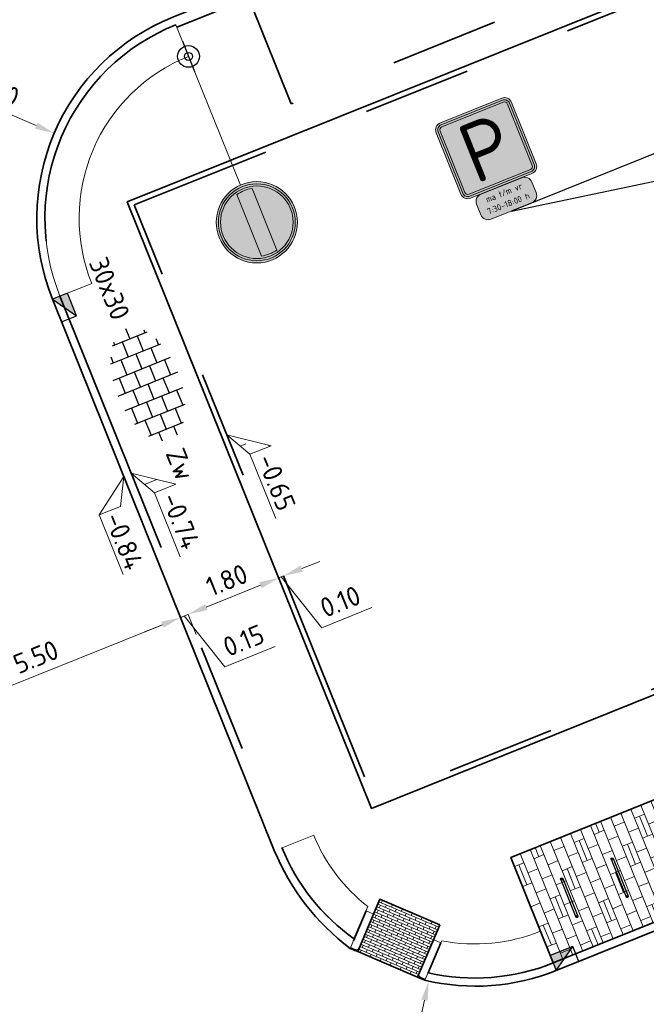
# Model space of a CAD drawing. Header units: metres. Extents: x 126075 to 126745, y 502461 to 502767.
# Tile 68 of 94: x 126546 to 126558, y 502679 to 502697. Entities that reach past the tile are written whole.
import ezdxf
from ezdxf import colors
from ezdxf.entities.mleader import LeaderData, LeaderLine
from ezdxf.enums import TextEntityAlignment as Align
from ezdxf.math import Vec2, Vec3

# ---------------------------------------------------------------- set-up
doc = ezdxf.new("R2010")
doc.units = ezdxf.units.M
doc.header["$PDSIZE"] = 1
for name, pattern in [('VH-GELEIDEBAND-SO', [6, 2, -2, 0, -2]), ('VH-OPSLUITBAND-SO', [10, 4, -2, 2, -2]), ('VH-TROTTOIRBAND-SO', [15, 5, -2, 2, -2, 2, -2]), ('ZZ-HIDDEN-SO', [4, 2, -2])]:
    doc.linetypes.add(name, pattern=pattern)
doc.layers.get('0').update_dxf_attribs({"linetype": 'CONTINUOUS'})
doc.layers.get('DEFPOINTS').update_dxf_attribs({"linetype": 'CONTINUOUS'})
for name, color, linetype, lineweight in [('N-WE-GR-BEPLANTING-A-200', 92, 'CONTINUOUS', 18), ('N-WE-IE-MEUBILAIR_WEGMEUBILAIR-S', 7, 'CONTINUOUS', 25), ('N-WE-IE-MEUBILAIR_WEGMEUBILAIR_VERKEERSBORD-S-200', 7, 'CONTINUOUS', 25), ('N-WE-RI-HWA_KOLK-S-200', 154, 'CONTINUOUS', 25), ('N-WE-VH-HALFVERHARDING_GRASBETONSTEEN-A-200', 132, 'CONTINUOUS', 18), ('N-WE-VH-KANTOPSLUITING_GELEIDEBAND_70 200-G', 20, 'VH-GELEIDEBAND-SO', 35), ('N-WE-VH-KANTOPSLUITING_OPSLUITBAND_100X200-G', 150, 'VH-OPSLUITBAND-SO', 35), ('N-WE-VH-KANTOPSLUITING_TROTTOIRBAND_130X150_250-G', 210, 'VH-TROTTOIRBAND-SO', 35), ('N-WE-VH-KANTOPSLUITING_TROTTOIRBAND_130X150_250_INRITPERRONBAND-S', 210, 'CONTINUOUS', 25), ('N-WE-VH-KANTOPSLUITING_VOORKANTBAND-G', 50, 'CONTINUOUS', 35), ('N-WE-VH-KANTVERHARDING_STREKLAAG-G', 60, 'CONTINUOUS', 18), ('N-WE-VH-MATERIAALGRENS-G', 7, 'ZZ-HIDDEN-SO', 35), ('N-WE-VH-OPENVERHARDING_BETONSTRAATSTEEN_WAALFORMAAT-A', 252, 'CONTINUOUS', 18), ('N-WE-VH-OPENVERHARDING_TEGEL_300X300_DUN_HALFSTEENS-S-200', 252, 'CONTINUOUS', 25), ('N-WE-VW-MARKERING_PUNTSTUK-G', 7, 'CONTINUOUS', 35), ('N-WE-VW-VERKEERSTEKEN_BORD_C-S-200', 7, 'CONTINUOUS', 25), ('N-WE-VW-VERKEERSTEKEN_BORD_E-S-200', 7, 'CONTINUOUS', 25), ('N-WE-VW-VERKEERSTEKEN_BORD_ONDERBORD-S-200', 7, 'CONTINUOUS', 25), ('X-XX-AL-AANPIJLING-G', 7, 'CONTINUOUS', 18), ('X-XX-AL-HOOGTELABEL-S-200', 7, 'CONTINUOUS', 18), ('X-XX-AL-M', 7, 'CONTINUOUS', 18), ('X-XX-AL-T25', 7, 'CONTINUOUS', 25)]:
    doc.layers.add(name, color=color, linetype=linetype, lineweight=lineweight)
doc.styles.add('NLCS-ISO', font='NLCS-ISO.ttf')
doc.styles.add('NLCS-ISO-M200-T18', font='NLCS-ISO.ttf', dxfattribs={"height": 0.36})
doc.styles.add('NLCS-ISO-M200-T25', font='NLCS-ISO.ttf', dxfattribs={"height": 0.5})
doc.styles.add('NLCS-RVV-M200-T25', font='NLCS-RVV.ttf')
doc.dimstyles.new('NLCS-M200-T18-PIJL_L2_H1', dxfattribs={"dimscale": 0.2, "dimtxt": 2.5, "dimasz": 1.8, "dimexe": 2, "dimexo": 2, "dimgap": 0.7, "dimtad": 1, "dimzin": 0, "dimdsep": 46, "dimtxsty": 'NLCS-ISO-M200-T18', "dimcen": 0, "dimdle": 2, "dimclrd": 256, "dimclre": 256, "dimclrt": 10, "dimadec": 1, "dimazin": 0, "dimtfac": 1, "dimtdec": 3, "dimtofl": 0, "dimtmove": 0, "dimatfit": 3, "dimfxl": 2, "dimfxlon": 1, "dimtfillclr": 256, "dimtolj": 1, "dimtzin": 0, "dimlwd": -1, "dimlwe": -1, "dimarcsym": 0})
pattern_1 = [(0, (0, 0), (0, 6.985), [5.08, -1.905]), (90, (0, 0), (-6.985, 4e-16), [5.08, -1.905])]

# ---------------------------------------------------------------- blocks, each defined once
blk = doc.blocks.new('SVH-TEGEL_300X300_DUN_HALFST-SO')
for p, q in [((-1.5, -2.863), (-1.5, 2.863)), ((0, -2.975), (0, 2.975)), ((1.5, -2.863), (1.5, 2.863)), ((-3.615, 2.25), (-3, 2.25)), ((-3, -2.498), (-3, 2.498)), ((-1.5, 2.25), (0, 2.25)), ((1.5, 2.25), (3, 2.25)), ((3, -2.498), (3, 2.498)), ((-4.771, 1.5), (-4.5, 1.5)), ((-4.5, -1.726), (-4.5, 1.726)), ((-3, 1.5), (-1.5, 1.5)), ((0, 1.5), (1.5, 1.5)), ((3, 1.5), (4.5, 1.5)), ((4.5, -1.726), (4.5, 1.726)), ((-5.525, 0), (-4.5, 0)), ((-4.5, 0.75), (-3, 0.75)), ((-3, 0), (-1.5, 0)), ((-1.5, 0.75), (0, 0.75)), ((0, 0), (1.5, 0)), ((1.5, 0.75), (3, 0.75)), ((3, 0), (4.5, 0)), ((4.5, 0.75), (5.347, 0.75)), ((-4.5, -0.75), (-3, -0.75)), ((-1.5, -0.75), (0, -0.75)), ((1.5, -0.75), (3, -0.75)), ((4.5, -0.75), (5.347, -0.75)), ((-4.771, -1.5), (-4.5, -1.5)), ((-3, -1.5), (-1.5, -1.5)), ((0, -1.5), (1.5, -1.5)), ((3, -1.5), (4.5, -1.5)), ((-3.615, -2.25), (-3, -2.25)), ((-1.5, -2.25), (0, -2.25)), ((1.5, -2.25), (3, -2.25))]:
    blk.add_line(p, q)
at = {"style": 'NLCS-ISO'}
blk.add_attdef('FORMAAT', text='', height=1.8, dxfattribs=at).set_placement((-6.525, 0), align=Align.MIDDLE_RIGHT)
blk.add_attdef('KLEUR', text='', height=1.8, dxfattribs=at).set_placement((6.525, 0), align=Align.MIDDLE_LEFT)
at = {"style": 'NLCS-ISO', "flags": 1}
blk.add_attdef('FUNCTIE', text='', height=1.8, dxfattribs=at).set_placement((0, -3.975), align=Align.TOP_CENTER)
blk = doc.blocks.new('N-SVW-VERKEERSTEKEN_BORD_C02-SO')
at = {"true_color": 0xff0000}
h = blk.add_hatch(color=1, dxfattribs=at)
h.dxf.hatch_style = 1
h.paths.add_polyline_path([(-3.75, 0), (-3.55, 0, -1), (3.55, 0), (3.75, 0, 1)])
at = {"true_color": 0xffffff}
h = blk.add_hatch(color=7, dxfattribs=at)
h.dxf.hatch_style = 1
h.paths.add_polyline_path([(3.35, 0), (3.55, 0, 1), (-3.55, 0), (-3.35, 0, -1)])
at = {"true_color": 0xff0000}
h = blk.add_hatch(color=1, dxfattribs=at)
h.dxf.hatch_style = 1
h.paths.add_polyline_path([(-3.35, 0), (-3.15, 0, -0.060174), (-3.059, 0.75), (3.059, 0.75, -0.060174), (3.15, 0), (3.35, 0, 1)])
h = blk.add_hatch(color=1, dxfattribs=at)
h.dxf.hatch_style = 1
h.paths.add_polyline_path([(-3.55, 0), (-3.75, 0, 1), (3.75, 0), (3.55, 0, -1)])
at = {"true_color": 0xffffff}
h = blk.add_hatch(color=7, dxfattribs=at)
h.dxf.hatch_style = 1
h.paths.add_polyline_path([(-3.35, 0), (-3.55, 0, 1), (3.55, 0), (3.35, 0, -1)])
at = {"true_color": 0xff0000}
h = blk.add_hatch(color=1, dxfattribs=at)
h.dxf.hatch_style = 1
h.paths.add_polyline_path([(3.35, 0), (3.15, 0, -0.060174), (3.059, -0.75), (-3.059, -0.75, -0.060174), (-3.15, 0), (-3.35, 0, 1)])
at = {"true_color": 0xffffff}
h = blk.add_hatch(color=7, dxfattribs=at)
h.dxf.hatch_style = 1
h.paths.add_polyline_path([(3.059, -0.75, 0.120784), (3.059, 0.75), (-3.059, 0.75, 0.120784), (-3.059, -0.75)])
at = {"color": 7, "lineweight": 0, "true_color": 0xffffff}
blk.add_lwpolyline([(-3.059, -0.75), (3.059, -0.75, 0.120784), (3.059, 0.75), (-3.059, 0.75, 0.120784)], format="xyb", close=True, dxfattribs=at)
at = {"color": 1, "lineweight": 0, "true_color": 0xff0000}
blk.add_circle((0, 0), 3.75, dxfattribs=at)
at = {"color": 7, "lineweight": 0, "true_color": 0xffffff}
for radius in [3.55, 3.35]:
    blk.add_circle((0, 0), radius, dxfattribs=at)
blk = doc.blocks.new('SIE-WEG_FIETSNIET')
for p, q in [((-0.375, 0.02), (-0.375, -0.02)), ((0.375, 0.02), (-0.375, 0.02)), ((0.375, 0.02), (0.375, -0.02)), ((0.375, -0.02), (-0.375, -0.02))]:
    blk.add_line(p, q)
for centre in [(-0.375, 0), (0.375, 0)]:
    blk.add_circle(centre, 0.02)
blk = doc.blocks.new('N-SIE-WEG_VERKEERSBORD_PAAL-SO')
blk.add_line((-1.5, 0.001), (1.5, -0.001))
for radius in [1, 0.373]:
    blk.add_circle((0, 0), radius)
at = {"style": 'NLCS-ISO'}
blk.add_attdef('VERKEERSBORD', (1.002, 1.009), '', height=2, dxfattribs=at)
blk = doc.blocks.new('*D193')
at = {"layer": 'DEFPOINTS', "color": 0, "transparency": 16777216}
for p in [(126548.24, 502688.801), (126543.139, 502686.748), (126549.417, 502685.876)]:
    blk.add_point(p, dxfattribs=at)
at = {"layer": 'X-XX-AL-M', "transparency": 16777216}
for p, q in [((126549.268, 502686.247), (126549.567, 502685.505)), ((126544.65, 502683.958), (126549.083, 502685.742)), ((126544.167, 502684.194), (126544.466, 502683.452))]:
    blk.add_line(p, q, dxfattribs=at)
for points in [[(126549.061, 502685.798), (126549.106, 502685.686), (126549.417, 502685.876)], [(126544.628, 502684.013), (126544.673, 502683.902), (126544.316, 502683.823)]]:
    blk.add_solid(points, dxfattribs=at)
at = {"layer": 'X-XX-AL-M', "color": 10, "transparency": 16777216, "insert": (126546.747, 502685.147), "char_height": 0.36, "attachment_point": 5, "rotation": 21.9251, "style": 'NLCS-ISO-M200-T18'}
blk.add_mtext('\\A1;5.50', dxfattribs=at)
blk = doc.blocks.new('*D194')
at = {"layer": 'DEFPOINTS', "color": 0, "transparency": 16777216}
for p in [(126548.24, 502688.801), (126549.522, 502686.017), (126549.556, 502685.932)]:
    blk.add_point(p, dxfattribs=at)
at = {"layer": 'X-XX-AL-M', "transparency": 16777216}
for p, q in [((126549.268, 502686.247), (126549.567, 502685.505)), ((126549.89, 502686.067), (126550.224, 502686.201)), ((126549.417, 502685.876), (126549.556, 502685.932)), ((126549.487, 502685.904), (126550.236, 502684.966)), ((126549.556, 502685.932), (126549.706, 502685.561)), ((126549.083, 502685.742), (126548.749, 502685.607)), ((126550.236, 502684.966), (126551.164, 502685.34))]:
    blk.add_line(p, q, dxfattribs=at)
for points in [[(126549.868, 502686.122), (126549.913, 502686.011), (126549.556, 502685.932)], [(126549.061, 502685.798), (126549.106, 502685.686), (126549.417, 502685.876)]]:
    blk.add_solid(points, dxfattribs=at)
at = {"layer": 'X-XX-AL-M', "color": 10, "transparency": 16777216, "insert": (126550.581, 502685.45), "char_height": 0.36, "attachment_point": 5, "rotation": 21.9251, "style": 'NLCS-ISO-M200-T18'}
blk.add_mtext('\\A1;0.15', dxfattribs=at)
blk = doc.blocks.new('*D195')
at = {"layer": 'DEFPOINTS', "color": 0, "transparency": 16777216}
for p in [(126551.226, 502686.604), (126551.226, 502686.604), (126549.522, 502686.017)]:
    blk.add_point(p, dxfattribs=at)
at = {"layer": 'X-XX-AL-M', "transparency": 16777216}
for p, q in [((126551.226, 502686.604), (126551.375, 502686.233)), ((126549.89, 502686.067), (126550.892, 502686.47)), ((126549.556, 502685.932), (126549.706, 502685.561))]:
    blk.add_line(p, q, dxfattribs=at)
for points in [[(126550.87, 502686.526), (126550.915, 502686.414), (126551.226, 502686.604)], [(126549.868, 502686.122), (126549.913, 502686.011), (126549.556, 502685.932)]]:
    blk.add_solid(points, dxfattribs=at)
at = {"layer": 'X-XX-AL-M', "color": 10, "transparency": 16777216, "insert": (126550.272, 502686.565), "char_height": 0.36, "attachment_point": 5, "rotation": 21.9251, "style": 'NLCS-ISO-M200-T18'}
blk.add_mtext('\\A1;1.80', dxfattribs=at)
blk = doc.blocks.new('*D196')
at = {"layer": 'DEFPOINTS', "color": 0, "transparency": 16777216}
for p in [(126551.226, 502686.604), (126551.319, 502686.642), (126551.319, 502686.642)]:
    blk.add_point(p, dxfattribs=at)
at = {"layer": 'X-XX-AL-M', "transparency": 16777216}
for p, q in [((126551.653, 502686.776), (126551.987, 502686.911)), ((126551.226, 502686.604), (126551.319, 502686.642)), ((126551.226, 502686.604), (126551.375, 502686.233)), ((126551.272, 502686.623), (126552.022, 502685.685)), ((126551.319, 502686.642), (126551.468, 502686.271)), ((126550.892, 502686.47), (126550.558, 502686.336)), ((126552.022, 502685.685), (126552.95, 502686.058))]:
    blk.add_line(p, q, dxfattribs=at)
for points in [[(126551.63, 502686.832), (126551.675, 502686.72), (126551.319, 502686.642)], [(126550.87, 502686.526), (126550.915, 502686.414), (126551.226, 502686.604)]]:
    blk.add_solid(points, dxfattribs=at)
at = {"layer": 'X-XX-AL-M', "color": 10, "transparency": 16777216, "insert": (126552.366, 502686.169), "char_height": 0.36, "attachment_point": 5, "rotation": 21.9251, "style": 'NLCS-ISO-M200-T18'}
blk.add_mtext('\\A1;0.10', dxfattribs=at)
blk = doc.blocks.new('*D330')
at = {"layer": 'DEFPOINTS', "color": 0, "transparency": 16777216}
for p in [(126547.084, 502694.813), (126550.764, 502693.243)]:
    blk.add_point(p, dxfattribs=at)
at = {"layer": 'X-XX-AL-M', "transparency": 16777216}
blk.add_line((126544.906, 502695.742), (126546.753, 502694.954), dxfattribs=at)
blk.add_solid([(126546.777, 502695.009), (126546.73, 502694.899), (126547.084, 502694.813)], dxfattribs=at)
at = {"layer": 'X-XX-AL-M', "color": 10, "transparency": 16777216, "insert": (126545.79, 502695.713), "char_height": 0.36, "attachment_point": 5, "rotation": 336.8995, "style": 'NLCS-ISO-M200-T18'}
blk.add_mtext('\\A1;R=4.00', dxfattribs=at)
blk = doc.blocks.new('*D331')
at = {"layer": 'DEFPOINTS', "color": 0, "transparency": 16777216}
for p in [(126554.859, 502683.069), (126553.998, 502679.163)]:
    blk.add_point(p, dxfattribs=at)
at = {"layer": 'X-XX-AL-M', "transparency": 16777216}
blk.add_line((126553.488, 502676.85), (126553.921, 502678.811), dxfattribs=at)
blk.add_solid([(126553.862, 502678.824), (126553.979, 502678.798), (126553.998, 502679.163)], dxfattribs=at)
at = {"layer": 'X-XX-AL-M', "color": 10, "transparency": 16777216, "insert": (126553.353, 502677.724), "char_height": 0.36, "attachment_point": 5, "rotation": 77.572, "style": 'NLCS-ISO-M200-T18'}
blk.add_mtext('\\A1;R=4.00', dxfattribs=at)
blk = doc.blocks.new('SRI-KOLK_TROTTOIR-SO')
blk.add_hatch(color=256).paths.add_polyline_path([(1.125, 1.5), (-1.125, 1.5), (-1.125, 0)])
blk.add_line((-1.125, 0), (1.125, 1.5))
at = {"flags": 128}
blk.add_lwpolyline([(-1.125, 0), (1.125, 0), (1.125, 1.5), (-1.125, 1.5)], close=True, dxfattribs=at)
blk = doc.blocks.new('SZZ-HOOGTELABEL_02-SO')
h = blk.add_hatch()
h.set_pattern_fill('ANGLE', color=256)
h.set_pattern_definition(pattern_1)
h.paths.add_polyline_path([(2.461, 3.435), (0, 0), (2.461, 1.312)])
for p, q in [((2.461, 3.435), (0, 0)), ((2.461, 1.312), (2.461, 3.435)), ((0, 0), (2.461, 1.312)), ((8.838, 1.312), (2.461, 1.312))]:
    blk.add_line(p, q)
at = {"style": 'NLCS-ISO'}
blk.add_attdef('...', text='', height=1.8, dxfattribs=at).set_placement((5.773, 2.615), align=Align.MIDDLE)
blk = doc.blocks.new('SZZ-HOOGTELABEL_04-SO')
h = blk.add_hatch()
h.set_pattern_fill('ANGLE', color=256)
h.set_pattern_definition(pattern_1)
h.paths.add_polyline_path([(2.461, -1.312), (0, 0), (2.461, -3.435)])
for p, q in [((0, 0), (2.461, -1.312)), ((2.461, -3.435), (0, 0)), ((2.461, -1.312), (2.461, -3.435)), ((8.399, -3.435), (2.461, -3.435))]:
    blk.add_line(p, q)
at = {"style": 'NLCS-ISO'}
blk.add_attdef('...', text='', height=1.8, dxfattribs=at).set_placement((5.55, -2.195), align=Align.MIDDLE)
blk = doc.blocks.new('N-SVW-VERKEERSTEKEN_BORD_E04-SO')
at = {"true_color": 0x007dc8}
h = blk.add_hatch(color=152, dxfattribs=at)
h.dxf.hatch_style = 1
h.paths.add_polyline_path([(3.05, 3.75), (-3.05, 3.75, 0.414214), (-3.75, 3.05), (-3.75, 0), (-3.55, 0), (-3.55, 3.05, -0.414214), (-3.05, 3.55), (3.05, 3.55, -0.414214), (3.55, 3.05), (3.55, 0), (3.75, 0), (3.75, 3.05, 0.414214)])
at = {"true_color": 0xffffff}
h = blk.add_hatch(color=7, dxfattribs=at)
h.dxf.hatch_style = 1
h.paths.add_polyline_path([(3.05, 3.55), (-3.05, 3.55, 0.414214), (-3.55, 3.05), (-3.55, 0), (-3.35, 0), (-3.35, 3.05, -0.414214), (-3.05, 3.35), (3.05, 3.35, -0.414214), (3.35, 3.05), (3.35, 0), (3.55, 0), (3.55, 3.05, 0.414214)])
at = {"true_color": 0x007dc8}
h = blk.add_hatch(color=152, dxfattribs=at)
h.dxf.hatch_style = 1
edge = h.paths.add_edge_path()
edge.add_line((-3.05, -3.35), (3.05, -3.35))
edge.add_arc((3.05, -3.05), 0.3, 270, 360)
edge.add_line((3.35, -3.05), (3.35, 3.05))
edge.add_arc((3.05, 3.05), 0.3, 0, 90)
edge.add_line((3.05, 3.35), (-3.05, 3.35))
edge.add_arc((-3.05, 3.05), 0.3, 90, 180)
edge.add_line((-3.35, 3.05), (-3.35, -3.05))
edge.add_arc((-3.05, -3.05), 0.3, 180, 270)
h = blk.add_hatch(color=152, dxfattribs=at)
h.dxf.hatch_style = 1
h.paths.add_polyline_path([(-3.55, 0), (-3.75, 0), (-3.75, -3.05, 0.414214), (-3.05, -3.75), (3.05, -3.75, 0.414214), (3.75, -3.05), (3.75, 0), (3.55, 0), (3.55, -3.05, -0.414214), (3.05, -3.55), (-3.05, -3.55, -0.414214), (-3.55, -3.05)])
at = {"true_color": 0xffffff}
h = blk.add_hatch(color=7, dxfattribs=at)
h.dxf.hatch_style = 1
h.paths.add_polyline_path([(-3.35, 0), (-3.55, 0), (-3.55, -3.05, 0.414214), (-3.05, -3.55), (3.05, -3.55, 0.414214), (3.55, -3.05), (3.55, 0), (3.35, 0), (3.35, -3.05, -0.414214), (3.05, -3.35), (-3.05, -3.35, -0.414214), (-3.35, -3.05)])
at = {"color": 152, "lineweight": 0, "true_color": 0x007dc8}
blk.add_lwpolyline([(-3.05, -3.75), (3.05, -3.75, 0.414214), (3.75, -3.05), (3.75, 3.05, 0.414214), (3.05, 3.75), (-3.05, 3.75, 0.414214), (-3.75, 3.05), (-3.75, -3.05, 0.414214)], format="xyb", close=True, dxfattribs=at)
at = {"color": 7, "lineweight": 0, "true_color": 0xffffff}
for points in [[(-3.05, -3.55), (3.05, -3.55, 0.414214), (3.55, -3.05), (3.55, 3.05, 0.414214), (3.05, 3.55), (-3.05, 3.55, 0.414214), (-3.55, 3.05), (-3.55, -3.05, 0.414214)], [(-3.05, -3.35), (3.05, -3.35, 0.414214), (3.35, -3.05), (3.35, 3.05, 0.414214), (3.05, 3.35), (-3.05, 3.35, 0.414214), (-3.35, 3.05), (-3.35, -3.05, 0.414214)]]:
    blk.add_lwpolyline(points, format="xyb", close=True, dxfattribs=at)
at = {"color": 7, "true_color": 0xffffff, "style": 'NLCS-RVV-M200-T25'}
blk.add_text('P', height=5.5, dxfattribs=at).set_placement((0, 0), align=Align.MIDDLE_CENTER)
blk = doc.blocks.new('N-SVW-VERKEERSTEKEN_BORD_ONDERBORD_OB203P-SO')
at = {"true_color": 0xffffff}
h = blk.add_hatch(color=7, dxfattribs=at)
h.dxf.hatch_style = 1
edge = h.paths.add_edge_path()
edge.add_line((2.75, -0.524), (2.75, 0.524))
edge.add_arc((2.024, 0.524), 0.726, 0, 90)
edge.add_line((2.024, 1.25), (-2.024, 1.25))
edge.add_arc((-2.024, 0.524), 0.726, 90, 180)
edge.add_line((-2.75, 0.524), (-2.75, -0.524))
edge.add_arc((-2.024, -0.524), 0.726, 180, 270)
edge.add_line((-2.024, -1.25), (2.024, -1.25))
edge.add_arc((2.024, -0.524), 0.726, 270, 360)
at = {"color": 250, "lineweight": 0, "true_color": 0x191919}
blk.add_lwpolyline([(2.75, -0.524), (2.75, 0.524, 0.414214), (2.024, 1.25), (-2.024, 1.25, 0.414214), (-2.75, 0.524), (-2.75, -0.524, 0.414214), (-2.024, -1.25), (2.024, -1.25, 0.414214)], format="xyb", close=True, dxfattribs=at)
at = {"color": 250, "true_color": 0x191919, "style": 'NLCS-RVV-M200-T25'}
for tag, p in [('RVV_OB203_D', (0, 0.289)), ('RVV_OB203_T', (0, -0.787))]:
    blk.add_attdef(tag, text='', height=0.575, dxfattribs=at).set_placement(p, align=Align.CENTER)
blk = doc.blocks.new('SVH-TROTTOIRBAND INRITPERRONBAND_130 150X250_RECHTS_L750_VB-MM')
at = {"linetype": 'Continuous', "lineweight": 0}
blk.add_line((0, 20), (-100, 20), dxfattribs=at)
blk.add_lwpolyline([(-150, 0), (-150, 750), (0, 750), (0, 0)], close=True, dxfattribs=at)
blk.add_arc((-100, 70), 50, 180, 270, dxfattribs=at)
blk = doc.blocks.new('SVH-TROTTOIRBAND INRITPERRONBAND_130 150X250_LINKS_L750_VB-MM')
at = {"linetype": 'Continuous', "lineweight": 0}
blk.add_line((0, 20), (100, 20), dxfattribs=at)
blk.add_lwpolyline([(150, 0), (150, 750), (0, 750), (0, 0)], close=True, dxfattribs=at)
blk.add_arc((100, 70), 50, 270, 0, dxfattribs=at)

msp = doc.modelspace()

# ---------------------------------------------------------------- hatches: boundary and pattern name
at = {"layer": 'N-WE-GR-BEPLANTING-A-200', "transparency": 33554559}
h = msp.add_hatch(dxfattribs=at)
h.set_pattern_fill('AGR-BEPLANTING_SOORT_01-SO', color=256, scale=0.2, pattern_type=2)
h.set_pattern_definition([(81.71317, (126561.53972, 502555.19184), (-0.18126925, 0.1430901), [0.0577352, -0.1732052]), (141.71317, (126561.53972, 502555.19184), (-0.2145543, -0.08543872), [0.0577352, -0.1732052]), (291.71317, (126561.53972, 502555.19184), (0.18126919, -0.14309018), [0.05, -0.35])])
edge = h.paths.add_edge_path()
edge.add_line((126597.811, 502678.238), (126596.871, 502688.499))
edge.add_line((126596.871, 502688.499), (126553.905, 502671.205))
edge.add_arc((126555.303, 502671.749), 1.5, 201.2625, 248.419)
edge.add_line((126554.751, 502670.354), (126566.599, 502665.668))
edge.add_arc((126566.967, 502666.597), 1, 248.419, 322.1436)
edge.add_arc((126578.305, 502657.785), 13.36, 114.4112, 142.1436, ccw=False)
edge.add_arc((126574.85, 502665.398), 5, 112.7796, 114.4112, ccw=False)
edge.add_line((126572.914, 502670.008), (126572.228, 502669.73))
edge.add_line((126572.228, 502669.73), (126572.041, 502670.194))
edge.add_line((126572.041, 502670.194), (126573.663, 502670.85))
edge.add_line((126573.663, 502670.85), (126573.85, 502670.386))
edge.add_line((126573.85, 502670.386), (126573.039, 502670.058))
edge.add_arc((126574.85, 502665.398), 5, 108.2579, 111.2281, ccw=False)
edge.add_line((126573.283, 502670.146), (126597.811, 502678.238))
at = {"layer": 'N-WE-VH-HALFVERHARDING_GRASBETONSTEEN-A-200', "transparency": 33554687}
h = msp.add_hatch(dxfattribs=at)
h.set_pattern_fill('AVH-GRASBETONSTEEN_03-SO', color=256, scale=0.2, pattern_type=2)
h.set_pattern_definition([(22.03633, (126477.0162, 502636.53053), (0.11035035, 0.2604281), [0.2, -0.2]), (112.03633, (126477.0162, 502636.53053), (-0.18538923, -0.07503888), []), (112.03633, (126477.1089, 502636.56805), (0.2207007, 0.5208562), [0.4, -0.8])])
h.paths.add_polyline_path([(126563.372, 502684.609), (126555.516, 502681.447), (126556.297, 502679.497), (126562.208, 502681.877)])
at = {"layer": 'N-WE-VH-OPENVERHARDING_BETONSTRAATSTEEN_WAALFORMAAT-A'}
h = msp.add_hatch(dxfattribs=at)
h.set_pattern_fill('AVH-BSS_WAALFORMAAT_HALFST', color=256, angle=66.9251, pattern_type=2)
h.set_pattern_definition([(156.925, (126552.548506, 502679.766597), (-0.0195967, -0.0459997), []), (66.925, (126552.54851, 502679.7666), (-0.0724026, 0.085193), [0.05, -0.05])])
h.paths.add_polyline_path([(126554.202, 502680.203), (126553.098, 502680.674), (126552.687, 502679.708), (126553.79, 502679.237)])

# ---------------------------------------------------------------- linework, layer by layer
at = {"layer": 'N-WE-VH-KANTOPSLUITING_GELEIDEBAND_70 200-G'}
msp.add_lwpolyline([(126549.348, 502696.77), (126580.12, 502709.124, -0.072751), (126584.285, 502710.128), (126585.79, 502710.265, -0.41419), (126591.007, 502705.923), (126591.841, 502696.817)], format="xyb", dxfattribs=at)
at = {"layer": 'N-WE-VH-KANTOPSLUITING_OPSLUITBAND_100X200-G', "flags": 128}
msp.add_lwpolyline([(126580.37, 502693.499), (126552.994, 502682.48), (126548.562, 502693.491), (126575.944, 502704.484), (126577.241, 502701.287), (126582.227, 502703.31), (126583.676, 502699.737), (126578.673, 502697.722), (126580.37, 502693.499)], close=True, dxfattribs=at)
at = {"layer": 'N-WE-VH-KANTOPSLUITING_TROTTOIRBAND_130X150_250-G'}
for points in [[(126549.329, 502696.816, 0.414475), (126547.192, 502691.806), (126551.287, 502681.631, 0.14527), (126552.624, 502679.943), (126552.842, 502680.457), (126552.607, 502679.905)], [(126591.151, 502695.376), (126591.744, 502695.32, -0.227972), (126589.498, 502692.861), (126588.428, 502692.431), (126585.696, 502693.595), (126563.372, 502684.609), (126562.208, 502681.877), (126556.297, 502679.497, -0.15256), (126553.987, 502679.317), (126554.222, 502679.869), (126553.987, 502679.317)]]:
    msp.add_lwpolyline(points, format="xyb", dxfattribs=at)
at = {"layer": 'N-WE-VH-KANTOPSLUITING_VOORKANTBAND-G'}
for points in [[(126552.98, 502680.398), (126552.687, 502679.708), (126552.549, 502679.767, -0.135498), (126551.148, 502681.575), (126547.053, 502691.75, -0.414475), (126549.273, 502696.955), (126580.045, 502709.309, -0.072751), (126584.267, 502710.327), (126585.772, 502710.465, -0.41419), (126591.206, 502705.942), (126592.044, 502696.798), (126592.026, 502696.649), (126591.281, 502696.741)], [(126554.084, 502679.927), (126553.79, 502679.237), (126553.928, 502679.179, 0.155596), (126556.353, 502679.358), (126562.322, 502681.761), (126563.486, 502684.493), (126585.695, 502693.432), (126588.427, 502692.268), (126589.554, 502692.722, 0.229847), (126591.897, 502695.305), (126591.912, 502695.454), (126591.165, 502695.526)]]:
    msp.add_lwpolyline(points, format="xyb", dxfattribs=at)
at = {"layer": 'N-WE-VH-KANTOPSLUITING_VOORKANTBAND-G', "flags": 128}
msp.add_lwpolyline([(126575.999, 502704.614), (126577.296, 502701.417), (126582.282, 502703.44), (126583.806, 502699.682), (126578.803, 502697.667), (126580.5, 502693.444), (126552.939, 502682.35), (126548.432, 502693.547)], close=True, dxfattribs=at)
at = {"layer": 'N-WE-VH-KANTOPSLUITING_VOORKANTBAND-G'}
for points in [[(126552.98, 502680.398), (126552.687, 502679.708)], [(126554.084, 502679.927), (126553.79, 502679.237)]]:
    msp.add_lwpolyline(points, dxfattribs=at)
at = {"layer": 'N-WE-VH-KANTVERHARDING_STREKLAAG-G', "flags": 128}
for points in [[(126549.564, 502696.232, 0.414475), (126547.777, 502692.041), (126547.192, 502691.806, -0.414475), (126549.329, 502696.816)], [(126552.877, 502680.538, -0.13351), (126551.876, 502681.856), (126551.292, 502681.621, 0.144486), (126552.624, 502679.943)], [(126553.987, 502679.317, 0.15256), (126556.297, 502679.497), (126556.062, 502680.082, -0.143628), (126554.239, 502679.907)]]:
    msp.add_lwpolyline(points, format="xyb", close=True, dxfattribs=at)
at = {"layer": 'N-WE-VH-MATERIAALGRENS-G'}
msp.add_line((126552.687, 502679.708), (126553.79, 502679.237), dxfattribs=at)
msp.add_lwpolyline([(126572.989, 502706.261), (126573.771, 502704.312), (126551.457, 502695.354), (126550.675, 502697.303)], dxfattribs=at)
at = {"layer": 'N-WE-VH-MATERIAALGRENS-G', "flags": 128}
msp.add_lwpolyline([(126554.084, 502679.927), (126554.202, 502680.203), (126553.098, 502680.674), (126552.98, 502680.398)], dxfattribs=at)
at = {"layer": 'N-WE-VW-MARKERING_PUNTSTUK-G', "flags": 128}
msp.add_lwpolyline([(126563.372, 502684.609), (126555.516, 502681.447), (126556.297, 502679.497), (126562.208, 502681.877)], close=True, dxfattribs=at)
at = {"layer": 'X-XX-AL-AANPIJLING-G', "flags": 128}
msp.add_lwpolyline([(126549.564, 502696.232), (126550.525, 502693.858)], dxfattribs=at)

# ---------------------------------------------------------------- block references
at = {"layer": 'N-WE-IE-MEUBILAIR_WEGMEUBILAIR-S', "rotation": 111.8778781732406}
for p in [(126557.521, 502681.071), (126556.593, 502680.699)]:
    msp.add_blockref('SIE-WEG_FIETSNIET', p, dxfattribs=at)
at = {"layer": 'N-WE-IE-MEUBILAIR_WEGMEUBILAIR_VERKEERSBORD-S-200', "xscale": 0.2, "yscale": 0.2, "zscale": 0.2, "rotation": 291.8738873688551}
msp.add_blockref('N-SIE-WEG_VERKEERSBORD_PAAL-SO', (126549.564, 502696.232), dxfattribs=at)
at = {"layer": 'N-WE-RI-HWA_KOLK-S-200', "xscale": 0.2, "yscale": 0.2, "zscale": 0.2}
for p, rotation in [((126547.137, 502691.541), 291.9251098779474), ((126556.561, 502679.442), 21.92507340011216)]:
    msp.add_blockref('SRI-KOLK_TROTTOIR-SO', p, dxfattribs=dict(at, rotation=rotation))
at = {"layer": 'N-WE-VH-KANTOPSLUITING_TROTTOIRBAND_130X150_250_INRITPERRONBAND-S', "xscale": 0.001, "yscale": 0.001, "zscale": 0.001, "rotation": 336.9250733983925}
for name, p in [('SVH-TROTTOIRBAND INRITPERRONBAND_130 150X250_LINKS_L750_VB-MM', (126552.549, 502679.767)), ('SVH-TROTTOIRBAND INRITPERRONBAND_130 150X250_RECHTS_L750_VB-MM', (126553.928, 502679.179))]:
    msp.add_blockref(name, p, dxfattribs=at)
at = {"layer": 'N-WE-VH-OPENVERHARDING_TEGEL_300X300_DUN_HALFSTEENS-S-200', "xscale": 0.2, "yscale": 0.2, "zscale": 0.2, "rotation": 291.925109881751}
msp.add_blockref('SVH-TEGEL_300X300_DUN_HALFST-SO', (126548.815, 502690.185), dxfattribs=at).add_auto_attribs({'FORMAAT': '30x30', 'KLEUR': 'Zw'})
at = {"layer": 'N-WE-VW-VERKEERSTEKEN_BORD_C-S-200', "xscale": 0.2, "yscale": 0.2, "zscale": 0.2, "rotation": 291.8738873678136}
msp.add_blockref('N-SVW-VERKEERSTEKEN_BORD_C02-SO', (126550.825, 502693.17), dxfattribs=at)
at = {"layer": 'N-WE-VW-VERKEERSTEKEN_BORD_E-S-200', "xscale": 0.2, "yscale": 0.2, "zscale": 0.2, "rotation": 21.87388736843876}
msp.add_blockref('N-SVW-VERKEERSTEKEN_BORD_E04-SO', (126555.058, 502694.537), dxfattribs=at)
at = {"layer": 'N-WE-VW-VERKEERSTEKEN_BORD_ONDERBORD-S-200', "xscale": 0.2, "yscale": 0.2, "zscale": 0.2, "rotation": 21.87388736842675}
msp.add_blockref('N-SVW-VERKEERSTEKEN_BORD_ONDERBORD_OB203P-SO', (126555.431, 502693.609), dxfattribs=at).add_auto_attribs({'RVV_OB203_T': '7:30-18:00 h', 'RVV_OB203_D': 'ma t/m vr'})
at = {"layer": 'X-XX-AL-HOOGTELABEL-S-200', "xscale": 0.2, "yscale": 0.2, "zscale": 0.2, "rotation": 291.925109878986}
for name, p, values in [('SZZ-HOOGTELABEL_02-SO', (126550.271, 502689.246), {'...': '-0.65'}), ('SZZ-HOOGTELABEL_02-SO', (126548.508, 502688.536), {'...': '-0.74'}), ('SZZ-HOOGTELABEL_04-SO', (126548.369, 502688.48), {'...': '-0.84'})]:
    msp.add_blockref(name, p, dxfattribs=at).add_auto_attribs(values)

# ---------------------------------------------------------------- dimensions: what is measured, and where the dimension line sits
at = {"layer": 'X-XX-AL-M'}
for center, mpoint, picture, middle in [((126550.764, 502693.243), (126547.084, 502694.813), '*D330', (126545.79, 502695.713)), ((126554.859, 502683.069), (126553.998, 502679.163), '*D331', (126553.353, 502677.724))]:
    dim = msp.add_radius_dim(center=center, mpoint=mpoint, dimstyle='NLCS-M200-T18-PIJL_L2_H1', override={"dimpost": 'R=<>'}, dxfattribs=at)
    dim.commit()
    dim.dimension.update_dxf_attribs({"geometry": picture, "text_midpoint": middle})
dim = msp.add_aligned_dim(p1=(126543.139, 502686.748), p2=(126548.24, 502688.801), distance=-3.153, dimstyle='NLCS-M200-T18-PIJL_L2_H1', dxfattribs=at)
dim.commit()
dim.dimension.update_dxf_attribs({"geometry": '*D193', "text_midpoint": (126546.747, 502685.147)})
for base, p1, p2, picture, middle in [((126549.556, 502685.932), (126548.24, 502688.801), (126549.522, 502686.017), '*D194', (126550.247, 502685.315)), ((126551.226, 502686.604), (126549.522, 502686.017), (126551.226, 502686.604), '*D195', (126550.272, 502686.565)), ((126551.319, 502686.642), (126551.226, 502686.604), (126551.319, 502686.642), '*D196', (126552.032, 502686.034))]:
    dim = msp.add_linear_dim(base=base, p1=p1, p2=p2, angle=201.9251, dimstyle='NLCS-M200-T18-PIJL_L2_H1', override={"dimtmove": 1}, dxfattribs=at)
    dim.commit()
    dim.dimension.update_dxf_attribs({"geometry": picture, "text_midpoint": middle})

# ---------------------------------------------------------------- leaders
at = {"layer": 'X-XX-AL-T25'}
ml = msp.add_multileader_mtext('Standard', dxfattribs=at)
ml.set_content('Parkeervak \\Partsen', color=256, style='NLCS-ISO-M200-T25')
ml.set_leader_properties(color=256, linetype='ByLayer', lineweight=-1)
ml.build(insert=Vec2(0, 0))
ml.multileader.update_dxf_attribs({"text_left_attachment_type": 5, "text_right_attachment_type": 5, "dogleg_length": 0.5, "arrow_head_size": 0.5})
ctx = ml.context
ctx.base_point, ctx.char_height, ctx.arrow_head_size, ctx.landing_gap_size, ctx.plane_origin, ctx.plane_x_axis, ctx.plane_y_axis = Vec3(126563.102, 502694.215), 0.5, 0.5, 0.18, Vec3(-5.918, -2.376), Vec3(0.928006, 0.372565), Vec3(-0.372565, 0.928006)
ctx.left_attachment, ctx.right_attachment = 5, 5
notes = []
notes.append((ctx, [(1, (1, 1, 0), (126567.009, 502695.784), (-0.928006, -0.372565), 0.5, [(3, [(126560.781, 502695.487), (126555.524, 502693.377)], 0, []), (2, [(126572.235, 502700.086), (126567.052, 502698.005)], 0, [])])]))
ctx.mtext.insert, ctx.mtext.text_direction, ctx.mtext.rotation, ctx.mtext.flow_direction = Vec3(126562.735, 502695.613), Vec3(0.928006, 0.372565), 0.381771, 5
for ctx, leaders in notes:
    for number, flags, end, landing, length, lines in leaders:
        leader = LeaderData()
        leader.index, (leader.has_last_leader_line, leader.has_dogleg_vector, leader.attachment_direction) = number, flags
        leader.last_leader_point, leader.dogleg_vector, leader.dogleg_length = Vec3(end), Vec3(landing), length
        for number, points, colour, breaks in lines:
            line = LeaderLine()
            line.index, line.vertices, line.color, line.breaks = number, Vec3.list(points), colors.encode_raw_color(colour), breaks
            leader.lines.append(line)
        ctx.leaders.append(leader)

doc.saveas('drawing.dxf')
